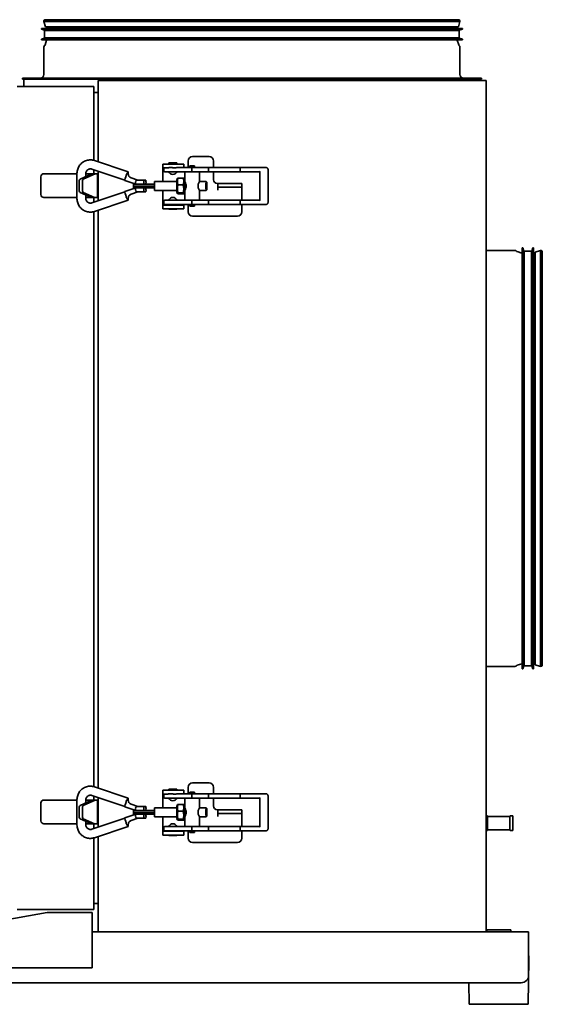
# Model space of a CAD drawing. Header units: millimetres. Extents: x 295 to 965, y 115 to 776.
# Tile 2 of 2: x 614 to 965, y 115 to 776. Entities that reach past the tile are written whole.
import ezdxf

# ---------------------------------------------------------------- set-up
doc = ezdxf.new("R2010")
doc.units = ezdxf.units.MM
doc.header["$LTSCALE"] = 3
doc.layers.add('Krawędzie widoczne(ISO)', color=7, linetype='Continuous', lineweight=35, true_color=0x262659)

msp = doc.modelspace()

# ---------------------------------------------------------------- linework, layer by layer
at = {"layer": 'Krawędzie widoczne(ISO)'}
for p, q in [((909.51, 774.5), (630.67, 774.5)), ((631.68, 770.83), (630.67, 774.5)), ((909.31, 775.43), (630.88, 775.43)), ((908.75, 775.64), (631.44, 775.64)), ((908.51, 770.83), (909.51, 774.5)), ((911.23, 769.81), (628.96, 769.81)), ((628.96, 769.31), (628.96, 769.81)), ((911.23, 769.31), (628.96, 769.31)), ((631.12, 768.63), (628.96, 769.31)), ((909.12, 768.45), (631.07, 768.45)), ((631.07, 763.45), (631.07, 768.45)), ((909.07, 768.63), (631.12, 768.63)), ((631.12, 768.45), (631.12, 768.63)), ((908.51, 770.83), (631.68, 770.83)), ((632.46, 769.81), (632.3, 770.83)), ((907.73, 769.81), (907.88, 770.83)), ((909.07, 768.63), (911.23, 769.31)), ((909.07, 768.45), (909.07, 768.63)), ((909.12, 763.45), (909.12, 768.45)), ((911.23, 769.31), (911.23, 769.81)), ((631.12, 763.27), (628.96, 762.58)), ((911.23, 762.58), (628.96, 762.58)), ((628.96, 762.08), (628.96, 762.58)), ((911.23, 762.08), (628.96, 762.08)), ((909.12, 763.45), (631.07, 763.45)), ((631.12, 763.27), (631.12, 763.45)), ((909.07, 763.27), (631.12, 763.27)), ((632.42, 761.83), (631.42, 758.68)), ((907.77, 761.83), (908.76, 758.68)), ((909.07, 763.27), (909.07, 763.45)), ((909.07, 763.27), (911.23, 762.58)), ((911.23, 762.08), (911.23, 762.58)), ((630.59, 738.86), (630.59, 757.26)), ((909.59, 738.86), (909.59, 757.26)), ((923.99, 736.46), (616.19, 736.46)), ((616.19, 735.86), (616.19, 736.46)), ((923.99, 735.86), (616.19, 735.86)), ((617.09, 730.86), (617.09, 735.86)), ((927.09, 734.86), (667.09, 734.86)), ((667.09, 680.3), (667.09, 734.86)), ((923.09, 734.86), (923.09, 735.86)), ((923.99, 735.86), (923.99, 736.46)), ((927.09, 734.86), (927.09, 163.86)), ((612.59, 730.86), (664.09, 730.86)), ((664.09, 681.3), (664.09, 730.86)), ((664.09, 726.86), (667.09, 726.86)), ((664.57, 681.15), (687.09, 673.57)), ((727.34, 676.61), (727.34, 680.86)), ((730.34, 683.86), (741.34, 683.86)), ((744.34, 680.86), (744.34, 676.61)), ((662.65, 675.46), (684.9, 667.98)), ((664.09, 672.36), (664.09, 674.98)), ((667.09, 654.26), (667.09, 673.97)), ((710.34, 678.86), (724.34, 678.86)), ((710.34, 678.86), (710.34, 676.36)), ((713.69, 676.36), (710.34, 676.36)), ((710.34, 676.36), (710.34, 673.86)), ((710.34, 673.86), (710.34, 667.11)), ((711.05, 676.11), (711.05, 674.11)), ((717.96, 673.61), (711.55, 673.61)), ((719.65, 679.61), (714.45, 679.61)), ((714.45, 679.41), (714.45, 679.61)), ((719.65, 679.41), (714.45, 679.41)), ((715.01, 678.86), (714.45, 679.41)), ((719.31, 676.36), (717.54, 676.36)), ((717.96, 673.61), (726.85, 673.61)), ((719.1, 678.86), (719.65, 679.41)), ((719.65, 679.41), (719.65, 679.61)), ((729.57, 676.61), (720.95, 676.61)), ((724.34, 676.61), (724.34, 678.86)), ((725.05, 667.11), (725.05, 673.61)), ((726.85, 673.61), (734.78, 673.61)), ((728.55, 677.61), (731.55, 677.61)), ((728.55, 676.61), (728.55, 677.61)), ((740.97, 676.61), (729.57, 676.61)), ((729.69, 676.11), (729.69, 674.11)), ((731.55, 676.61), (731.55, 677.61)), ((734.78, 673.61), (740.97, 673.61)), ((735.05, 667.11), (735.05, 673.61)), ((762.45, 676.61), (740.97, 676.61)), ((740.97, 673.61), (762.45, 673.61)), ((741.05, 676.11), (741.05, 674.11)), ((744.34, 673.61), (744.34, 668.36)), ((762.31, 676.11), (762.31, 674.11)), ((776.71, 676.61), (762.45, 676.61)), ((762.45, 673.61), (775.38, 673.61)), ((775.38, 673.68), (775.38, 654.55)), ((779.24, 676.61), (776.71, 676.61)), ((781.03, 674.61), (781.03, 653.61)), ((628.59, 670.36), (628.59, 658.36)), ((630.59, 672.36), (652.8, 672.36)), ((652.8, 672.61), (652.8, 655.61)), ((654.37, 660.79), (654.37, 667.74)), ((654.86, 668.69), (662.86, 672.36)), ((656.5, 667.74), (656.5, 660.79)), ((664.98, 672.36), (656.98, 668.69)), ((658.8, 672.61), (658.8, 670.5)), ((658.8, 672.36), (661.09, 672.36)), ((661.09, 672.36), (662.86, 672.36)), ((662.86, 672.36), (664.98, 672.36)), ((664.98, 672.36), (666.59, 672.36)), ((666.59, 672.36), (666.59, 656.36)), ((684.9, 667.98), (684.9, 667.98)), ((692.25, 665.37), (684.94, 667.89)), ((685.14, 669.06), (685.5, 670.19)), ((693.55, 668.11), (689.19, 669.55)), ((697.79, 668.11), (692.7, 668.11)), ((697.79, 668.11), (698.88, 668.11)), ((719.77, 667.11), (704.86, 667.11)), ((719.85, 668.51), (720.24, 669.19)), ((720.59, 669.44), (724, 669.44)), ((724.86, 668.51), (724.5, 669.13)), ((725.05, 667.11), (724.85, 667.11)), ((739.35, 667.11), (735.05, 667.11)), ((739.85, 666.61), (739.35, 667.11)), ((684.94, 660.34), (692.25, 662.86)), ((690.75, 664.06), (697.75, 664.06)), ((694.9, 665.36), (690.78, 665.36)), ((690.78, 662.86), (694.91, 662.86)), ((694.9, 665.36), (697.79, 665.36)), ((697.79, 662.86), (694.91, 662.86)), ((697.59, 666.81), (697.59, 666.66)), ((697.59, 661.56), (697.59, 661.41)), ((704.78, 664.06), (697.75, 664.06)), ((697.79, 665.36), (697.91, 665.36)), ((697.79, 662.86), (697.91, 662.86)), ((697.91, 665.36), (704.79, 665.36)), ((704.79, 662.86), (697.91, 662.86)), ((699.07, 666.66), (699.07, 666.81)), ((699.07, 661.41), (699.07, 661.56)), ((719.77, 661.11), (704.86, 661.11)), ((710.34, 661.11), (710.34, 653.86)), ((720.5, 664.86), (723.91, 664.86)), ((725.05, 661.11), (724.85, 661.11)), ((725.05, 654.61), (725.05, 661.12)), ((735.05, 654.61), (735.05, 661.11)), ((739.35, 661.11), (735.05, 661.11)), ((739.85, 661.61), (739.35, 661.11)), ((747.34, 665.86), (746.84, 665.86)), ((747.34, 665.84), (747.34, 665.86)), ((747.34, 665.84), (763.34, 665.84)), ((747.34, 663.36), (747.34, 665.84)), ((747.34, 663.36), (763.34, 663.36)), ((747.34, 663.36), (747.34, 661.36)), ((763.34, 663.36), (763.34, 665.84)), ((763.34, 661.36), (763.34, 663.36)), ((763.34, 661.36), (763.34, 654.61)), ((652.8, 656.36), (630.59, 656.36)), ((662.44, 656.36), (654.86, 659.84)), ((656.98, 659.84), (664.56, 656.36)), ((658.8, 658.03), (658.8, 655.61)), ((661.09, 656.36), (658.8, 656.36)), ((661.09, 656.36), (662.44, 656.36)), ((664.56, 656.36), (662.44, 656.36)), ((662.65, 652.76), (684.9, 660.25)), ((664.09, 653.25), (664.09, 656.36)), ((664.98, 656.36), (664.56, 656.36)), ((664.57, 647.08), (687.09, 654.65)), ((664.98, 656.36), (666.59, 656.36)), ((685.5, 658.03), (685.14, 659.17)), ((689.19, 658.68), (693.55, 660.11)), ((697.79, 660.11), (692.7, 660.11)), ((697.79, 660.11), (698.88, 660.11)), ((710.34, 653.86), (710.34, 651.36)), ((711.05, 654.11), (711.05, 652.11)), ((711.55, 654.61), (717.96, 654.61)), ((726.85, 654.61), (717.96, 654.61)), ((719.85, 659.72), (720.21, 659.1)), ((720.56, 659.53), (723.97, 659.53)), ((720.71, 658.78), (724.12, 658.78)), ((724.86, 659.72), (724.47, 659.04)), ((726.85, 654.61), (734.78, 654.61)), ((729.69, 654.11), (729.69, 652.11)), ((740.97, 654.61), (734.78, 654.61)), ((762.45, 654.61), (740.97, 654.61)), ((741.05, 654.11), (741.05, 652.11)), ((762.31, 654.11), (762.31, 652.11)), ((775.38, 654.61), (762.45, 654.61)), ((667.09, 260.3), (667.09, 647.93)), ((710.34, 651.36), (724.34, 651.36)), ((710.34, 651.36), (710.34, 648.86)), ((724.34, 648.86), (710.34, 648.86)), ((717.96, 651.61), (711.55, 651.61)), ((714.5, 648.86), (714.45, 648.81)), ((714.45, 648.81), (719.65, 648.81)), ((714.45, 648.81), (714.45, 648.61)), ((714.45, 648.61), (719.65, 648.61)), ((715.55, 651.61), (715.55, 651.36)), ((717.96, 651.61), (729.57, 651.61)), ((718.55, 651.61), (718.55, 651.36)), ((719.61, 648.86), (719.65, 648.81)), ((719.65, 648.81), (719.65, 648.61)), ((724.34, 651.36), (724.34, 651.61)), ((724.34, 648.86), (724.34, 651.36)), ((727.34, 646.86), (727.34, 651.61)), ((728.55, 651.61), (728.55, 650.61)), ((731.55, 650.61), (728.55, 650.61)), ((729.57, 651.61), (740.97, 651.61)), ((731.55, 651.61), (731.55, 650.61)), ((740.97, 651.61), (762.45, 651.61)), ((762.45, 651.61), (776.71, 651.61)), ((763.34, 651.61), (763.34, 646.86)), ((776.71, 651.61), (779.24, 651.61)), ((664.09, 261.3), (664.09, 646.93)), ((760.34, 643.86), (730.34, 643.86)), ((927.99, 620.92), (946.39, 620.92)), ((951.21, 340.29), (951.21, 622.56)), ((951.21, 622.56), (951.71, 622.56)), ((951.71, 340.29), (951.71, 622.56)), ((952.4, 620.4), (951.71, 622.56)), ((957.76, 620.4), (958.45, 622.56)), ((958.45, 340.29), (958.45, 622.56)), ((958.45, 622.56), (958.95, 622.56)), ((958.95, 340.29), (958.95, 622.56)), ((959.96, 619.84), (963.63, 620.84)), ((963.63, 342), (963.63, 620.84)), ((950.96, 619.1), (947.81, 620.1)), ((952.4, 342.45), (952.4, 620.4)), ((952.4, 620.4), (952.58, 620.4)), ((952.58, 342.4), (952.58, 620.45)), ((952.58, 620.45), (957.58, 620.45)), ((957.58, 342.4), (957.58, 620.45)), ((957.58, 620.4), (957.76, 620.4)), ((957.76, 342.45), (957.76, 620.4)), ((958.95, 619.06), (959.96, 619.22)), ((959.96, 343.01), (959.96, 619.84)), ((964.56, 342.21), (964.56, 620.64)), ((964.77, 342.77), (964.77, 620.08)), ((950.96, 343.75), (947.81, 342.75)), ((958.95, 343.79), (959.96, 343.63)), ((927.99, 341.92), (946.39, 341.92)), ((951.21, 340.29), (951.71, 340.29)), ((952.4, 342.45), (951.71, 340.29)), ((952.4, 342.45), (952.58, 342.45)), ((952.58, 342.4), (957.58, 342.4)), ((957.58, 342.45), (957.76, 342.45)), ((957.76, 342.45), (958.45, 340.29)), ((958.45, 340.29), (958.95, 340.29)), ((959.96, 343.01), (963.63, 342)), ((664.57, 261.15), (687.09, 253.57)), ((710.34, 258.86), (724.34, 258.86)), ((710.34, 258.86), (710.34, 256.36)), ((719.65, 259.61), (714.45, 259.61)), ((714.45, 259.41), (714.45, 259.61)), ((719.65, 259.41), (714.45, 259.41)), ((715.01, 258.86), (714.45, 259.41)), ((719.1, 258.86), (719.65, 259.41)), ((719.65, 259.41), (719.65, 259.61)), ((724.34, 256.61), (724.34, 258.86)), ((727.34, 256.61), (727.34, 260.86)), ((728.55, 257.61), (731.55, 257.61)), ((728.55, 256.61), (728.55, 257.61)), ((730.34, 263.86), (741.34, 263.86)), ((731.55, 256.61), (731.55, 257.61)), ((744.34, 260.86), (744.34, 256.61)), ((630.59, 252.36), (652.8, 252.36)), ((652.8, 252.61), (652.8, 235.61)), ((654.86, 248.69), (662.86, 252.36)), ((664.98, 252.36), (656.98, 248.69)), ((658.8, 252.61), (658.8, 250.5)), ((658.8, 252.36), (661.09, 252.36)), ((661.09, 252.36), (662.86, 252.36)), ((662.65, 255.46), (684.9, 247.98)), ((662.86, 252.36), (664.98, 252.36)), ((664.09, 252.36), (664.09, 254.98)), ((664.98, 252.36), (666.59, 252.36)), ((666.59, 252.36), (666.59, 236.36)), ((667.09, 234.26), (667.09, 253.97)), ((713.69, 256.36), (710.34, 256.36)), ((710.34, 256.36), (710.34, 253.86)), ((710.34, 253.86), (710.34, 247.11)), ((711.05, 256.11), (711.05, 254.11)), ((717.96, 253.61), (711.55, 253.61)), ((719.31, 256.36), (717.54, 256.36)), ((717.96, 253.61), (726.85, 253.61)), ((729.57, 256.61), (720.95, 256.61)), ((725.05, 247.11), (725.05, 253.61)), ((726.85, 253.61), (734.78, 253.61)), ((740.97, 256.61), (729.57, 256.61)), ((729.69, 256.11), (729.69, 254.11)), ((734.78, 253.61), (740.97, 253.61)), ((735.05, 247.11), (735.05, 253.61)), ((762.45, 256.61), (740.97, 256.61)), ((740.97, 253.61), (762.45, 253.61)), ((741.05, 256.11), (741.05, 254.11)), ((744.34, 253.61), (744.34, 248.36)), ((762.31, 256.11), (762.31, 254.11)), ((776.71, 256.61), (762.45, 256.61)), ((762.45, 253.61), (775.38, 253.61)), ((775.38, 253.68), (775.38, 234.55)), ((779.24, 256.61), (776.71, 256.61)), ((781.03, 254.61), (781.03, 233.61)), ((628.59, 250.36), (628.59, 238.36)), ((654.37, 240.79), (654.37, 247.74)), ((656.5, 247.74), (656.5, 240.79)), ((684.9, 247.98), (684.9, 247.98)), ((692.25, 245.37), (684.94, 247.89)), ((685.14, 249.06), (685.5, 250.19)), ((693.55, 248.11), (689.19, 249.55)), ((694.9, 245.36), (690.78, 245.36)), ((697.79, 248.11), (692.7, 248.11)), ((694.9, 245.36), (697.79, 245.36)), ((697.59, 246.81), (697.59, 246.66)), ((697.79, 248.11), (698.88, 248.11)), ((697.79, 245.36), (697.91, 245.36)), ((697.91, 245.36), (704.79, 245.36)), ((699.07, 246.66), (699.07, 246.81)), ((719.77, 247.11), (704.86, 247.11)), ((719.85, 248.51), (720.24, 249.19)), ((720.5, 244.86), (723.91, 244.86)), ((720.59, 249.44), (724, 249.44)), ((724.86, 248.51), (724.5, 249.13)), ((725.05, 247.11), (724.85, 247.11)), ((739.35, 247.11), (735.05, 247.11)), ((739.85, 246.61), (739.35, 247.11)), ((747.34, 245.86), (746.84, 245.86)), ((747.34, 245.84), (747.34, 245.86)), ((747.34, 245.84), (763.34, 245.84)), ((747.34, 243.36), (747.34, 245.84)), ((763.34, 243.36), (763.34, 245.84)), ((662.44, 236.36), (654.86, 239.84)), ((656.98, 239.84), (664.56, 236.36)), ((658.8, 238.03), (658.8, 235.61)), ((662.65, 232.76), (684.9, 240.25)), ((684.94, 240.34), (692.25, 242.86)), ((685.5, 238.03), (685.14, 239.17)), ((689.19, 238.68), (693.55, 240.11)), ((690.75, 244.06), (697.75, 244.06)), ((690.78, 242.86), (694.91, 242.86)), ((697.79, 240.11), (692.7, 240.11)), ((697.79, 242.86), (694.91, 242.86)), ((697.59, 241.56), (697.59, 241.41)), ((704.78, 244.06), (697.75, 244.06)), ((697.79, 242.86), (697.91, 242.86)), ((697.79, 240.11), (698.88, 240.11)), ((704.79, 242.86), (697.91, 242.86)), ((699.07, 241.41), (699.07, 241.56)), ((719.77, 241.11), (704.86, 241.11)), ((710.34, 241.11), (710.34, 233.86)), ((719.85, 239.72), (720.21, 239.1)), ((720.56, 239.53), (723.97, 239.53)), ((720.71, 238.78), (724.12, 238.78)), ((724.86, 239.72), (724.47, 239.04)), ((725.05, 241.11), (724.85, 241.11)), ((725.05, 234.61), (725.05, 241.12)), ((735.05, 234.61), (735.05, 241.11)), ((739.35, 241.11), (735.05, 241.11)), ((739.85, 241.61), (739.35, 241.11)), ((747.34, 243.36), (763.34, 243.36)), ((747.34, 243.36), (747.34, 241.36)), ((763.34, 241.36), (763.34, 243.36)), ((763.34, 241.36), (763.34, 234.61)), ((927.09, 241.86), (927.59, 241.86)), ((928.09, 241.36), (928.09, 232.36)), ((943.09, 241.36), (928.09, 241.36)), ((943.09, 241.36), (943.09, 232.36)), ((943.59, 241.86), (945.09, 241.86)), ((945.09, 231.86), (945.09, 241.86)), ((652.8, 236.36), (630.59, 236.36)), ((661.09, 236.36), (658.8, 236.36)), ((661.09, 236.36), (662.44, 236.36)), ((664.56, 236.36), (662.44, 236.36)), ((664.09, 233.25), (664.09, 236.36)), ((664.98, 236.36), (664.56, 236.36)), ((664.57, 227.08), (687.09, 234.65)), ((664.98, 236.36), (666.59, 236.36)), ((710.34, 233.86), (710.34, 231.36)), ((710.34, 231.36), (724.34, 231.36)), ((710.34, 231.36), (710.34, 228.86)), ((711.05, 234.11), (711.05, 232.11)), ((711.55, 234.61), (717.96, 234.61)), ((717.96, 231.61), (711.55, 231.61)), ((715.55, 231.61), (715.55, 231.36)), ((726.85, 234.61), (717.96, 234.61)), ((717.96, 231.61), (729.57, 231.61)), ((718.55, 231.61), (718.55, 231.36)), ((724.34, 231.36), (724.34, 231.61)), ((724.34, 228.86), (724.34, 231.36)), ((726.85, 234.61), (734.78, 234.61)), ((727.34, 226.86), (727.34, 231.61)), ((728.55, 231.61), (728.55, 230.61)), ((729.57, 231.61), (740.97, 231.61)), ((729.69, 234.11), (729.69, 232.11)), ((731.55, 231.61), (731.55, 230.61)), ((740.97, 234.61), (734.78, 234.61)), ((762.45, 234.61), (740.97, 234.61)), ((740.97, 231.61), (762.45, 231.61)), ((741.05, 234.11), (741.05, 232.11)), ((762.31, 234.11), (762.31, 232.11)), ((775.38, 234.61), (762.45, 234.61)), ((762.45, 231.61), (776.71, 231.61)), ((763.34, 231.61), (763.34, 226.86)), ((776.71, 231.61), (779.24, 231.61)), ((927.09, 231.86), (927.59, 231.86)), ((943.09, 232.36), (928.09, 232.36)), ((943.59, 231.86), (945.09, 231.86)), ((664.09, 178.86), (664.09, 226.93)), ((667.09, 163.86), (667.09, 227.93)), ((724.34, 228.86), (710.34, 228.86)), ((714.5, 228.86), (714.45, 228.81)), ((714.45, 228.81), (719.65, 228.81)), ((714.45, 228.81), (714.45, 228.61)), ((714.45, 228.61), (719.65, 228.61)), ((719.61, 228.86), (719.65, 228.81)), ((719.65, 228.81), (719.65, 228.61)), ((731.55, 230.61), (728.55, 230.61)), ((760.34, 223.86), (730.34, 223.86)), ((664.09, 178.86), (612.59, 178.86)), ((664.09, 182.86), (667.09, 182.86)), ((580.7, 167.66), (632.89, 176.86)), ((632.89, 176.86), (662.89, 176.86)), ((662.89, 176.86), (662.89, 172.86)), ((662.89, 139.86), (662.89, 172.86)), ((927.59, 165.36), (943.59, 165.36)), ((927.59, 165.36), (927.59, 163.86)), ((943.59, 165.36), (943.59, 163.86)), ((662.89, 163.86), (667.09, 163.86)), ((927.09, 163.86), (667.09, 163.86)), ((927.09, 163.86), (955.59, 163.86)), ((955.59, 157.86), (955.59, 163.86)), ((955.59, 157.86), (955.59, 134.86)), ((955.39, 115.36), (955.79, 145.36)), ((955.59, 147.86), (955.79, 147.86)), ((955.79, 145.36), (955.79, 147.86)), ((580.89, 139.86), (662.89, 139.86)), ((950.59, 129.86), (390.59, 129.86)), ((915.79, 115.36), (915.6, 129.86)), ((955.39, 115.36), (915.79, 115.36))]:
    msp.add_line(p, q, dxfattribs=at)
for centre, radius, start, end in [((631.73, 774.75), 1.08, 141.51914, 193.39013), ((631.44, 774.79), 0.845, 90, 131.40692), ((908.75, 774.79), 0.845, 48.59308, 90), ((908.46, 774.75), 1.08, 346.60987, 38.48086), ((631.61, 762.08), 0.845, 342.46299, 0), ((908.57, 762.08), 0.845, 180, 197.53701), ((631.79, 757.26), 1.2, 125.11908, 180), ((630.62, 758.93), 0.845, 305.11908, 342.46299), ((909.57, 758.93), 0.845, 197.53701, 234.88092), ((908.39, 757.26), 1.2, 0, 54.88092), ((628.19, 738.86), 2.4, 270, 0), ((911.99, 738.86), 2.4, 180, 270), ((730.34, 680.86), 3, 90, 180), ((741.34, 680.86), 3, 0, 90), ((711.55, 676.11), 0.5, 150.35726, 180), ((711.55, 674.11), 0.5, 180, 270), ((717.05, 674.59), 2.78, 200.60969, 339.39031), ((630.59, 670.36), 2, 90, 180), ((746.84, 668.36), 2.5, 180, 270), ((630.59, 658.36), 2, 180, 270), ((711.55, 654.11), 0.5, 90, 180), ((717.05, 653.64), 2.78, 20.60969, 159.39031), ((711.55, 652.11), 0.5, 180, 270), ((730.34, 646.86), 3, 180, 270), ((760.34, 646.86), 3, 270, 0), ((927.99, 623.32), 2.4, 247.97569, 270), ((946.39, 619.72), 1.2, 35.11908, 90), ((963.88, 619.79), 1.08, 51.51914, 103.39013), ((948.06, 620.9), 0.845, 215.11908, 252.46299), ((951.21, 619.91), 0.845, 252.46299, 270), ((963.93, 620.08), 0.845, 0, 41.40692), ((951.21, 342.94), 0.845, 90, 107.53701), ((927.99, 339.52), 2.4, 90, 112.02431), ((946.39, 343.12), 1.2, 270, 324.88092), ((948.06, 341.95), 0.845, 107.53701, 144.88092), ((963.88, 343.06), 1.08, 256.60987, 308.48086), ((963.93, 342.77), 0.845, 318.59308, 0), ((730.34, 260.86), 3, 90, 180), ((741.34, 260.86), 3, 0, 90), ((630.59, 250.36), 2, 90, 180), ((711.55, 256.11), 0.5, 150.35726, 180), ((711.55, 254.11), 0.5, 180, 270), ((717.05, 254.59), 2.78, 200.60969, 339.39031), ((746.84, 248.36), 2.5, 180, 270), ((630.59, 238.36), 2, 180, 270), ((927.59, 241.36), 0.5, 0, 90), ((943.59, 241.36), 0.5, 90, 180), ((711.55, 234.11), 0.5, 90, 180), ((711.55, 232.11), 0.5, 180, 270), ((717.05, 233.64), 2.78, 20.60969, 159.39031), ((927.59, 232.36), 0.5, 270, 0), ((943.59, 232.36), 0.5, 180, 270), ((730.34, 226.86), 3, 180, 270), ((760.34, 226.86), 3, 270, 0), ((950.59, 134.86), 5, 270, 0)]:
    msp.add_arc(centre, radius, start, end, dxfattribs=at)
for centre, major_axis, ratio, start_param, end_param in [((686.13, 670.73), (0.96, 2.84), 0.14016, 5.919155, 6.74143), ((729.57, 676.11), (0, 0.5), 0.243961, 4.712389, 6.283185), ((729.57, 674.11), (0, -0.5), 0.243961, 0, 1.570796), ((740.97, 676.11), (0, -0.5), 0.159926, 1.570796, 3.141593), ((740.97, 674.11), (0, 0.5), 0.159926, 3.141593, 4.712389), ((762.45, 676.11), (0, -0.5), 0.273561, 3.141593, 4.712389), ((762.45, 674.11), (0, 0.5), 0.273561, 1.570796, 3.141593), ((775.88, 674.11), (-0.483, -0.483), 0.270961, 4.976996, 6.018578), ((655.08, 667.74), (0, 1), 0.707107, 0.314159, 1.570796), ((657.2, 667.74), (0, 1), 0.707107, 0.314159, 1.570796), ((685.35, 669.12), (-0.41, -1.23), 0.14164, 4.808052, 6.282201), ((692.51, 666.81), (-0.22, -1.3), 0.289049, 3.189916, 4.760712), ((697.79, 666.81), (0, 1.3), 0.149451, 0, 1.570796), ((698.88, 666.81), (0, -1.3), 0.149451, 1.570796, 3.141593), ((704.86, 664.11), (0, 3), 0.026177, 0, 1.58103), ((719.86, 664.11), (0, -4.4), 0.026177, 3.186964, 6.237814), ((724.85, 664.11), (0, 4.4), 0.026177, 5.462634, 10.245329), ((724.85, 664.11), (0, 3), 0.026177, 0, 3.141593), ((739.35, 664.11), (0, 3), 0.026177, 6.256996, 9.450967), ((655.08, 660.79), (0, -1), 0.707107, 4.712389, 5.969026), ((657.2, 660.79), (0, -1), 0.707107, 4.712389, 5.969026), ((685.35, 659.11), (0.41, -1.23), 0.14164, 3.142577, 4.616726), ((690.78, 664.06), (0, 1.3), 0.026177, 0, 1.570796), ((690.78, 664.16), (0, -1.3), 0.026177, 4.789388, 6.283185), ((692.48, 666.66), (-0.22, -1.3), 0.289049, 4.760712, 6.283473), ((692.48, 661.56), (-0.22, 1.3), 0.289049, 6.282898, 7.805658), ((692.51, 661.41), (-0.22, 1.3), 0.289049, 1.522473, 3.093269), ((688.5, 666.66), (3.78, -1.3), 0.015802, 6.189172, 6.237208), ((688.5, 661.56), (3.78, 1.3), 0.015802, 0.045977, 0.094014), ((697.79, 666.66), (0, 1.3), 0.149451, 1.570796, 3.141593), ((697.79, 661.56), (0, 1.3), 0.149451, 0, 1.570796), ((697.79, 661.41), (0, 1.3), 0.149451, 1.570796, 3.141593), ((698.88, 666.66), (0, -1.3), 0.149451, 0, 1.570796), ((698.88, 661.56), (0, -1.3), 0.149451, 1.570796, 3.141593), ((698.88, 661.41), (0, -1.3), 0.149451, 0, 1.570796), ((704.86, 664.11), (0, -3), 0.026177, 4.731056, 6.283185), ((686.13, 657.5), (0.96, -2.84), 0.14016, 5.82494, 6.647216), ((729.57, 654.11), (0, 0.5), 0.243961, 4.712389, 6.283185), ((740.97, 654.11), (0, -0.5), 0.159926, 1.570796, 3.141593), ((762.45, 654.11), (0, -0.5), 0.273561, 3.141593, 4.712389), ((775.88, 654.11), (0.483, -0.483), 0.270961, 3.4062, 4.447782), ((729.57, 652.11), (0, -0.5), 0.243961, 0, 1.570796), ((740.97, 652.11), (0, 0.5), 0.159926, 3.141593, 4.712389), ((762.45, 652.11), (0, 0.5), 0.273561, 1.570796, 3.141593), ((686.13, 250.73), (0.96, 2.84), 0.14016, 5.919155, 6.74143), ((729.57, 256.11), (0, 0.5), 0.243961, 4.712389, 6.283185), ((729.57, 254.11), (0, -0.5), 0.243961, 0, 1.570796), ((740.97, 256.11), (0, -0.5), 0.159926, 1.570796, 3.141593), ((740.97, 254.11), (0, 0.5), 0.159926, 3.141593, 4.712389), ((762.45, 256.11), (0, -0.5), 0.273561, 3.141593, 4.712389), ((762.45, 254.11), (0, 0.5), 0.273561, 1.570796, 3.141593), ((775.88, 254.11), (-0.483, -0.483), 0.270961, 4.976996, 6.018578), ((655.08, 247.74), (0, 1), 0.707107, 0.314159, 1.570796), ((657.2, 247.74), (0, 1), 0.707107, 0.314159, 1.570796), ((685.35, 249.12), (-0.41, -1.23), 0.14164, 4.808052, 6.282201), ((690.78, 244.06), (0, 1.3), 0.026177, 0, 1.570796), ((692.48, 246.66), (-0.22, -1.3), 0.289049, 4.760712, 6.283473), ((692.51, 246.81), (-0.22, -1.3), 0.289049, 3.189916, 4.760712), ((688.5, 246.66), (3.78, -1.3), 0.015802, 6.189172, 6.237208), ((697.79, 246.81), (0, 1.3), 0.149451, 0, 1.570796), ((697.79, 246.66), (0, 1.3), 0.149451, 1.570796, 3.141593), ((698.88, 246.81), (0, -1.3), 0.149451, 1.570796, 3.141593), ((698.88, 246.66), (0, -1.3), 0.149451, 0, 1.570796), ((704.86, 244.11), (0, 3), 0.026177, 0, 1.58103), ((719.86, 244.11), (0, -4.4), 0.026177, 3.186964, 6.237814), ((724.85, 244.11), (0, 4.4), 0.026177, 5.462634, 10.245329), ((724.85, 244.11), (0, 3), 0.026177, 0, 3.141593), ((739.35, 244.11), (0, 3), 0.026177, 6.256996, 9.450967), ((655.08, 240.79), (0, -1), 0.707107, 4.712389, 5.969026), ((657.2, 240.79), (0, -1), 0.707107, 4.712389, 5.969026), ((685.35, 239.11), (0.41, -1.23), 0.14164, 3.142577, 4.616726), ((690.78, 244.16), (0, -1.3), 0.026177, 4.789388, 6.283185), ((692.48, 241.56), (-0.22, 1.3), 0.289049, 6.282898, 7.805658), ((692.51, 241.41), (-0.22, 1.3), 0.289049, 1.522473, 3.093269), ((688.5, 241.56), (3.78, 1.3), 0.015802, 0.045977, 0.094014), ((697.79, 241.56), (0, 1.3), 0.149451, 0, 1.570796), ((697.79, 241.41), (0, 1.3), 0.149451, 1.570796, 3.141593), ((698.88, 241.56), (0, -1.3), 0.149451, 1.570796, 3.141593), ((698.88, 241.41), (0, -1.3), 0.149451, 0, 1.570796), ((704.86, 244.11), (0, -3), 0.026177, 4.731056, 6.283185), ((686.13, 237.5), (0.96, -2.84), 0.14016, 5.82494, 6.647216), ((729.57, 234.11), (0, 0.5), 0.243961, 4.712389, 6.283185), ((729.57, 232.11), (0, -0.5), 0.243961, 0, 1.570796), ((740.97, 234.11), (0, -0.5), 0.159926, 1.570796, 3.141593), ((740.97, 232.11), (0, 0.5), 0.159926, 3.141593, 4.712389), ((762.45, 234.11), (0, -0.5), 0.273561, 3.141593, 4.712389), ((762.45, 232.11), (0, 0.5), 0.273561, 1.570796, 3.141593), ((775.88, 234.11), (0.483, -0.483), 0.270961, 3.4062, 4.447782)]:
    msp.add_ellipse(centre, major_axis=major_axis, ratio=ratio, start_param=start_param, end_param=end_param, dxfattribs=at)
for centre in [(739.85, 664.11), (739.85, 244.11)]:
    msp.add_ellipse(centre, major_axis=(0, -2.5), ratio=0.026177, dxfattribs=at)
for points, knots in [([(652.8, 672.61), (652.8, 673.58), (652.96, 674.54), (653.56, 676.36), (654.01, 677.23), (655.15, 678.77), (655.85, 679.45), (657.41, 680.55), (658.28, 680.97), (660.11, 681.51), (661.06, 681.64), (662.88, 681.58), (663.75, 681.43), (664.57, 681.15)], [4.712389, 4.712389, 4.712389, 4.712389, 5.034335, 5.034335, 5.355901, 5.355901, 5.676469, 5.676469, 5.995804, 5.995804, 6.31416, 6.31416, 6.604326, 6.604326, 6.604326, 6.604326]), ([(658.8, 672.61), (658.8, 672.93), (658.85, 673.24), (659.04, 673.84), (659.18, 674.12), (659.55, 674.63), (659.77, 674.86), (660.27, 675.23), (660.56, 675.38), (661.16, 675.57), (661.48, 675.62), (662.09, 675.61), (662.38, 675.56), (662.65, 675.46)], [4.712389, 4.712389, 4.712389, 4.712389, 5.022678, 5.022678, 5.334608, 5.334608, 5.651127, 5.651127, 5.97402, 5.97402, 6.302718, 6.302718, 6.604326, 6.604326, 6.604326, 6.604326]), ([(713.69, 676.36), (714.01, 676.4), (714.34, 676.41), (714.84, 676.43), (715, 676.43), (715.25, 676.44), (715.35, 676.44), (715.54, 676.44), (715.63, 676.44), (715.83, 676.44), (715.94, 676.44), (716.25, 676.43), (716.46, 676.43), (716.96, 676.4), (717.25, 676.39), (717.54, 676.36)], [0, 0, 0, 0, 0.111595, 0.111595, 0.1597864, 0.1597864, 0.1901539, 0.1901539, 0.2173884, 0.2173884, 0.2509966, 0.2509966, 0.311954, 0.311954, 0.3984788, 0.3984788, 0.3984788, 0.3984788]), ([(719.31, 676.36), (719.49, 676.4), (719.68, 676.44), (720.24, 676.55), (720.61, 676.61), (720.95, 676.61)], [0.0798051, 0.0798051, 0.0798051, 0.0798051, 0.1355094, 0.1355094, 0.252995, 0.252995, 0.252995, 0.252995]), ([(779.24, 676.61), (779.42, 676.61), (779.61, 676.58), (779.96, 676.45), (780.13, 676.36), (780.44, 676.12), (780.57, 675.97), (780.79, 675.64), (780.88, 675.45), (781, 675.07), (781.03, 674.87), (781.03, 674.65), (781.03, 674.63), (781.03, 674.61)], [6.283185, 6.283185, 6.283185, 6.283185, 6.581111, 6.581111, 6.884357, 6.884357, 7.198516, 7.198516, 7.512676, 7.512676, 7.826835, 7.826835, 7.853982, 7.853982, 7.853982, 7.853982]), ([(684.9, 667.98), (684.9, 667.98), (684.9, 667.98), (684.9, 667.99), (684.9, 668.01), (684.88, 668.04), (684.87, 668.06), (684.87, 668.07)], [0.01805211, 0.01805211, 0.01805211, 0.01805211, 0.02445655, 0.02445655, 0.05251203, 0.05251203, 0.06995354, 0.06995354, 0.06995354, 0.06995354]), ([(685.74, 670.87), (685.73, 670.87), (685.73, 670.84), (685.72, 670.82), (685.7, 670.76), (685.67, 670.69), (685.65, 670.62), (685.6, 670.48), (685.55, 670.34), (685.5, 670.19)], [0.29770804, 0.29770804, 0.29770804, 0.29770804, 0.30562878, 0.30562878, 0.30562878, 0.32308614, 0.32308614, 0.32308614, 0.35800085, 0.35800085, 0.35800085, 0.35800085]), ([(685.73, 671), (685.72, 671.03), (685.71, 671.07), (685.7, 671.15), (685.69, 671.19), (685.7, 671.38), (685.75, 671.52), (685.88, 671.83), (686, 672.03), (686.24, 672.4), (686.35, 672.55), (686.54, 672.83), (686.62, 672.96), (686.66, 673.06)], [0.0000044, 0.0000044, 0.0000044, 0.0000044, 0.0108789, 0.0108789, 0.0239947, 0.0239947, 0.0685591, 0.0685591, 0.1406937, 0.1406937, 0.2009413, 0.2009413, 0.2602428, 0.2602428, 0.2602428, 0.2602428]), ([(685.74, 670.87), (685.73, 670.87), (685.74, 670.88), (685.74, 670.89), (685.74, 670.91), (685.74, 670.95), (685.74, 670.96), (685.74, 670.98), (685.73, 670.99), (685.73, 671)], [0.07316091, 0.07316091, 0.07316091, 0.07316091, 0.07494039, 0.07494039, 0.08357812, 0.08357812, 0.08720192, 0.08720192, 0.09052023, 0.09052023, 0.09052023, 0.09052023]), ([(686.82, 673.34), (686.8, 673.31), (686.78, 673.29), (686.73, 673.2), (686.69, 673.14), (686.66, 673.06)], [-1.16734379, -1.16734379, -1.16734379, -1.16734379, -1.14769822, -1.14769822, -1.11020798, -1.11020798, -1.11020798, -1.11020798]), ([(687.16, 672.94), (687.1, 672.63), (687.09, 672.31), (687.18, 671.68), (687.27, 671.37), (687.55, 670.81), (687.73, 670.55), (688.17, 670.1), (688.43, 669.9), (688.87, 669.67), (689.03, 669.6), (689.19, 669.55)], [0, 0, 0, 0, 0.0942495, 0.0942495, 0.1889999, 0.1889999, 0.2817659, 0.2817659, 0.377922, 0.377922, 0.4295794, 0.4295794, 0.4295794, 0.4295794]), ([(687.17, 673.06), (687.17, 673.14), (687.17, 673.2), (687.17, 673.29), (687.17, 673.31), (687.17, 673.34)], [-1.4651699, -1.4651699, -1.4651699, -1.4651699, -1.42767966, -1.42767966, -1.40803409, -1.40803409, -1.40803409, -1.40803409]), ([(725.05, 667.11), (725.05, 667.09), (725.09, 667.02), (725.24, 666.72), (725.36, 666.49), (725.59, 665.97), (725.72, 665.64), (725.92, 664.91), (725.98, 664.5), (725.98, 664.11)], [1.4120143, 1.4120143, 1.4120143, 1.4120143, 1.5151964, 1.5151964, 1.6314016, 1.6314016, 1.7483615, 1.7483615, 1.8653214, 1.8653214, 1.8653214, 1.8653214]), ([(733.97, 664.11), (733.97, 664.5), (734.04, 664.91), (734.25, 665.64), (734.39, 665.97), (734.65, 666.49), (734.79, 666.72), (734.98, 667.03), (735.04, 667.11), (735.05, 667.11)], [0, 0, 0, 0, 0.1169599, 0.1169599, 0.2339198, 0.2339198, 0.3501251, 0.3501251, 0.4663304, 0.4663304, 0.4663304, 0.4663304]), ([(725.98, 664.11), (725.98, 663.72), (725.92, 663.32), (725.72, 662.58), (725.59, 662.25), (725.36, 661.73), (725.24, 661.5), (725.09, 661.21), (725.05, 661.13), (725.05, 661.12)], [0, 0, 0, 0, 0.1169599, 0.1169599, 0.2339198, 0.2339198, 0.3501251, 0.3501251, 0.4533071, 0.4533071, 0.4533071, 0.4533071]), ([(735.05, 661.11), (735.04, 661.11), (734.98, 661.19), (734.79, 661.5), (734.65, 661.73), (734.39, 662.25), (734.25, 662.58), (734.04, 663.32), (733.97, 663.72), (733.97, 664.11)], [1.3989911, 1.3989911, 1.3989911, 1.3989911, 1.5151964, 1.5151964, 1.6314016, 1.6314016, 1.7483615, 1.7483615, 1.8653214, 1.8653214, 1.8653214, 1.8653214]), ([(652.8, 655.61), (652.8, 654.65), (652.96, 653.69), (653.56, 651.86), (654.01, 651), (655.15, 649.46), (655.85, 648.78), (657.41, 647.68), (658.28, 647.26), (660.11, 646.71), (661.06, 646.59), (662.88, 646.65), (663.75, 646.8), (664.57, 647.08)], [1.570796, 1.570796, 1.570796, 1.570796, 1.892742, 1.892742, 2.214308, 2.214308, 2.534877, 2.534877, 2.854211, 2.854211, 3.172567, 3.172567, 3.462733, 3.462733, 3.462733, 3.462733]), ([(658.8, 655.61), (658.8, 655.3), (658.85, 654.99), (659.04, 654.39), (659.18, 654.11), (659.55, 653.6), (659.77, 653.37), (660.27, 652.99), (660.56, 652.85), (661.16, 652.65), (661.48, 652.61), (662.09, 652.62), (662.38, 652.67), (662.65, 652.76)], [1.570796, 1.570796, 1.570796, 1.570796, 1.881085, 1.881085, 2.193015, 2.193015, 2.509534, 2.509534, 2.832427, 2.832427, 3.161125, 3.161125, 3.462733, 3.462733, 3.462733, 3.462733]), ([(685.73, 657.23), (685.72, 657.19), (685.71, 657.14), (685.7, 657.04), (685.7, 656.98), (685.73, 656.78), (685.79, 656.62), (685.96, 656.28), (686.07, 656.09), (686.3, 655.74), (686.41, 655.59), (686.5, 655.45)], [-0.2511919, -0.2511919, -0.2511919, -0.2511919, -0.2322834, -0.2322834, -0.2062879, -0.2062879, -0.1417765, -0.1417765, -0.0654252, -0.0654252, -0.0000197, -0.0000197, -0.0000197, -0.0000197]), ([(685.73, 657.23), (685.74, 657.23), (685.74, 657.24), (685.74, 657.24), (685.74, 657.25), (685.74, 657.27), (685.75, 657.28), (685.75, 657.29), (685.75, 657.31), (685.75, 657.33), (685.74, 657.34), (685.74, 657.34), (685.74, 657.35)], [-0.01252097, -0.01252097, -0.01252097, -0.01252097, -0.01098665, -0.01098665, -0.01098665, -0.00729755, -0.00729755, -0.00729755, -0.00254088, -0.00254088, -0.00254088, 0.00054704, 0.00054704, 0.00054704, 0.00054704]), ([(686.5, 655.45), (686.53, 655.4), (686.56, 655.35), (686.62, 655.25), (686.64, 655.21), (686.66, 655.16)], [-0.04847833, -0.04847833, -0.04847833, -0.04847833, -0.02384867, -0.02384867, 0, 0, 0, 0]), ([(686.66, 655.16), (686.69, 655.09), (686.73, 655.03), (686.78, 654.94), (686.8, 654.91), (686.82, 654.89)], [-0.17748096, -0.17748096, -0.17748096, -0.17748096, -0.13999072, -0.13999072, -0.12034515, -0.12034515, -0.12034515, -0.12034515]), ([(689.19, 658.68), (688.89, 658.58), (688.6, 658.43), (688.09, 658.06), (687.86, 657.82), (687.47, 657.29), (687.32, 656.99), (687.14, 656.38), (687.1, 656.06), (687.11, 655.6), (687.13, 655.44), (687.16, 655.29)], [0, 0, 0, 0, 0.0944757, 0.0944757, 0.1910602, 0.1910602, 0.2903314, 0.2903314, 0.3830584, 0.3830584, 0.4295203, 0.4295203, 0.4295203, 0.4295203]), ([(687.17, 654.89), (687.17, 654.91), (687.17, 654.94), (687.17, 655.03), (687.17, 655.09), (687.17, 655.16)], [0.12034515, 0.12034515, 0.12034515, 0.12034515, 0.13999072, 0.13999072, 0.17748096, 0.17748096, 0.17748096, 0.17748096]), ([(781.03, 653.61), (781.03, 653.41), (781.01, 653.21), (780.9, 652.82), (780.82, 652.64), (780.6, 652.3), (780.47, 652.14), (780.17, 651.89), (780, 651.79), (779.64, 651.65), (779.45, 651.62), (779.25, 651.61), (779.25, 651.61), (779.24, 651.61)], [1.570796, 1.570796, 1.570796, 1.570796, 1.884956, 1.884956, 2.199115, 2.199115, 2.513274, 2.513274, 2.827433, 2.827433, 3.131232, 3.131232, 3.141593, 3.141593, 3.141593, 3.141593]), ([(652.8, 252.61), (652.8, 253.58), (652.96, 254.54), (653.56, 256.36), (654.01, 257.23), (655.15, 258.77), (655.85, 259.45), (657.41, 260.55), (658.28, 260.97), (660.11, 261.51), (661.06, 261.64), (662.88, 261.58), (663.75, 261.43), (664.57, 261.15)], [4.712389, 4.712389, 4.712389, 4.712389, 5.034335, 5.034335, 5.355901, 5.355901, 5.676469, 5.676469, 5.995804, 5.995804, 6.31416, 6.31416, 6.604326, 6.604326, 6.604326, 6.604326]), ([(658.8, 252.61), (658.8, 252.93), (658.85, 253.24), (659.04, 253.84), (659.18, 254.12), (659.55, 254.63), (659.77, 254.86), (660.27, 255.23), (660.56, 255.38), (661.16, 255.57), (661.48, 255.62), (662.09, 255.61), (662.38, 255.56), (662.65, 255.46)], [4.712389, 4.712389, 4.712389, 4.712389, 5.022678, 5.022678, 5.334608, 5.334608, 5.651127, 5.651127, 5.97402, 5.97402, 6.302718, 6.302718, 6.604326, 6.604326, 6.604326, 6.604326]), ([(685.73, 251), (685.72, 251.03), (685.71, 251.07), (685.7, 251.15), (685.69, 251.19), (685.7, 251.38), (685.75, 251.52), (685.88, 251.83), (686, 252.03), (686.24, 252.4), (686.35, 252.55), (686.54, 252.83), (686.62, 252.96), (686.66, 253.06)], [0.0000044, 0.0000044, 0.0000044, 0.0000044, 0.0108789, 0.0108789, 0.0239947, 0.0239947, 0.0685591, 0.0685591, 0.1406937, 0.1406937, 0.2009413, 0.2009413, 0.2602428, 0.2602428, 0.2602428, 0.2602428]), ([(685.74, 250.87), (685.73, 250.87), (685.74, 250.88), (685.74, 250.89), (685.74, 250.91), (685.74, 250.95), (685.74, 250.96), (685.74, 250.98), (685.73, 250.99), (685.73, 251)], [0.07316091, 0.07316091, 0.07316091, 0.07316091, 0.07494039, 0.07494039, 0.08357812, 0.08357812, 0.08720192, 0.08720192, 0.09052023, 0.09052023, 0.09052023, 0.09052023]), ([(686.82, 253.34), (686.8, 253.31), (686.78, 253.29), (686.73, 253.2), (686.69, 253.14), (686.66, 253.06)], [-1.16734379, -1.16734379, -1.16734379, -1.16734379, -1.14769822, -1.14769822, -1.11020798, -1.11020798, -1.11020798, -1.11020798]), ([(687.16, 252.94), (687.1, 252.63), (687.09, 252.31), (687.18, 251.68), (687.27, 251.37), (687.55, 250.81), (687.73, 250.55), (688.17, 250.1), (688.43, 249.9), (688.87, 249.67), (689.03, 249.6), (689.19, 249.55)], [0, 0, 0, 0, 0.0942495, 0.0942495, 0.1889999, 0.1889999, 0.2817659, 0.2817659, 0.377922, 0.377922, 0.4295794, 0.4295794, 0.4295794, 0.4295794]), ([(687.17, 253.06), (687.17, 253.14), (687.17, 253.2), (687.17, 253.29), (687.17, 253.31), (687.17, 253.34)], [-1.4651699, -1.4651699, -1.4651699, -1.4651699, -1.42767966, -1.42767966, -1.40803409, -1.40803409, -1.40803409, -1.40803409]), ([(713.69, 256.36), (714.01, 256.4), (714.34, 256.41), (714.84, 256.43), (715, 256.43), (715.25, 256.44), (715.35, 256.44), (715.54, 256.44), (715.63, 256.44), (715.83, 256.44), (715.94, 256.44), (716.25, 256.43), (716.46, 256.43), (716.96, 256.4), (717.25, 256.39), (717.54, 256.36)], [0, 0, 0, 0, 0.111595, 0.111595, 0.1597864, 0.1597864, 0.1901539, 0.1901539, 0.2173884, 0.2173884, 0.2509966, 0.2509966, 0.311954, 0.311954, 0.3984788, 0.3984788, 0.3984788, 0.3984788]), ([(719.31, 256.36), (719.49, 256.4), (719.68, 256.44), (720.24, 256.55), (720.61, 256.61), (720.95, 256.61)], [0.0798051, 0.0798051, 0.0798051, 0.0798051, 0.1355094, 0.1355094, 0.252995, 0.252995, 0.252995, 0.252995]), ([(779.24, 256.61), (779.42, 256.61), (779.61, 256.58), (779.96, 256.45), (780.13, 256.36), (780.44, 256.12), (780.57, 255.97), (780.79, 255.64), (780.88, 255.45), (781, 255.07), (781.03, 254.87), (781.03, 254.65), (781.03, 254.63), (781.03, 254.61)], [6.283185, 6.283185, 6.283185, 6.283185, 6.581111, 6.581111, 6.884357, 6.884357, 7.198516, 7.198516, 7.512676, 7.512676, 7.826835, 7.826835, 7.853982, 7.853982, 7.853982, 7.853982]), ([(684.9, 247.98), (684.9, 247.98), (684.9, 247.98), (684.9, 247.99), (684.9, 248.01), (684.88, 248.04), (684.87, 248.06), (684.87, 248.07)], [0.01805211, 0.01805211, 0.01805211, 0.01805211, 0.02445655, 0.02445655, 0.05251203, 0.05251203, 0.06995354, 0.06995354, 0.06995354, 0.06995354]), ([(685.74, 250.87), (685.73, 250.87), (685.73, 250.84), (685.72, 250.82), (685.7, 250.76), (685.67, 250.69), (685.65, 250.62), (685.6, 250.48), (685.55, 250.34), (685.5, 250.19)], [0.29770804, 0.29770804, 0.29770804, 0.29770804, 0.30562878, 0.30562878, 0.30562878, 0.32308614, 0.32308614, 0.32308614, 0.35800085, 0.35800085, 0.35800085, 0.35800085]), ([(725.05, 247.11), (725.05, 247.09), (725.09, 247.02), (725.24, 246.72), (725.36, 246.49), (725.59, 245.97), (725.72, 245.64), (725.92, 244.91), (725.98, 244.5), (725.98, 244.11)], [1.4120143, 1.4120143, 1.4120143, 1.4120143, 1.5151964, 1.5151964, 1.6314016, 1.6314016, 1.7483615, 1.7483615, 1.8653214, 1.8653214, 1.8653214, 1.8653214]), ([(733.97, 244.11), (733.97, 244.5), (734.04, 244.91), (734.25, 245.64), (734.39, 245.97), (734.65, 246.49), (734.79, 246.72), (734.98, 247.03), (735.04, 247.11), (735.05, 247.11)], [0, 0, 0, 0, 0.1169599, 0.1169599, 0.2339198, 0.2339198, 0.3501251, 0.3501251, 0.4663304, 0.4663304, 0.4663304, 0.4663304]), ([(689.19, 238.68), (688.89, 238.58), (688.6, 238.43), (688.09, 238.06), (687.86, 237.82), (687.47, 237.29), (687.32, 236.99), (687.14, 236.38), (687.1, 236.06), (687.11, 235.6), (687.13, 235.44), (687.16, 235.29)], [0, 0, 0, 0, 0.0944757, 0.0944757, 0.1910602, 0.1910602, 0.2903314, 0.2903314, 0.3830584, 0.3830584, 0.4295203, 0.4295203, 0.4295203, 0.4295203]), ([(725.98, 244.11), (725.98, 243.72), (725.92, 243.32), (725.72, 242.58), (725.59, 242.25), (725.36, 241.73), (725.24, 241.5), (725.09, 241.21), (725.05, 241.13), (725.05, 241.12)], [0, 0, 0, 0, 0.1169599, 0.1169599, 0.2339198, 0.2339198, 0.3501251, 0.3501251, 0.4533071, 0.4533071, 0.4533071, 0.4533071]), ([(735.05, 241.11), (735.04, 241.11), (734.98, 241.19), (734.79, 241.5), (734.65, 241.73), (734.39, 242.25), (734.25, 242.58), (734.04, 243.32), (733.97, 243.72), (733.97, 244.11)], [1.3989911, 1.3989911, 1.3989911, 1.3989911, 1.5151964, 1.5151964, 1.6314016, 1.6314016, 1.7483615, 1.7483615, 1.8653214, 1.8653214, 1.8653214, 1.8653214]), ([(652.8, 235.61), (652.8, 234.65), (652.96, 233.69), (653.56, 231.86), (654.01, 231), (655.15, 229.46), (655.85, 228.78), (657.41, 227.68), (658.28, 227.26), (660.11, 226.71), (661.06, 226.59), (662.88, 226.65), (663.75, 226.8), (664.57, 227.08)], [1.570796, 1.570796, 1.570796, 1.570796, 1.892742, 1.892742, 2.214308, 2.214308, 2.534877, 2.534877, 2.854211, 2.854211, 3.172567, 3.172567, 3.462733, 3.462733, 3.462733, 3.462733]), ([(658.8, 235.61), (658.8, 235.3), (658.85, 234.99), (659.04, 234.39), (659.18, 234.11), (659.55, 233.6), (659.77, 233.37), (660.27, 232.99), (660.56, 232.85), (661.16, 232.65), (661.48, 232.61), (662.09, 232.62), (662.38, 232.67), (662.65, 232.76)], [1.570796, 1.570796, 1.570796, 1.570796, 1.881085, 1.881085, 2.193015, 2.193015, 2.509534, 2.509534, 2.832427, 2.832427, 3.161125, 3.161125, 3.462733, 3.462733, 3.462733, 3.462733]), ([(685.73, 237.23), (685.72, 237.19), (685.71, 237.14), (685.7, 237.04), (685.7, 236.98), (685.73, 236.78), (685.79, 236.62), (685.96, 236.28), (686.07, 236.09), (686.3, 235.74), (686.41, 235.59), (686.5, 235.45)], [-0.2511919, -0.2511919, -0.2511919, -0.2511919, -0.2322834, -0.2322834, -0.2062879, -0.2062879, -0.1417765, -0.1417765, -0.0654252, -0.0654252, -0.0000197, -0.0000197, -0.0000197, -0.0000197]), ([(685.73, 237.23), (685.74, 237.23), (685.74, 237.24), (685.74, 237.24), (685.74, 237.25), (685.74, 237.27), (685.75, 237.28), (685.75, 237.29), (685.75, 237.31), (685.75, 237.33), (685.74, 237.34), (685.74, 237.34), (685.74, 237.35)], [-0.01252097, -0.01252097, -0.01252097, -0.01252097, -0.01098665, -0.01098665, -0.01098665, -0.00729755, -0.00729755, -0.00729755, -0.00254088, -0.00254088, -0.00254088, 0.00054704, 0.00054704, 0.00054704, 0.00054704]), ([(686.5, 235.45), (686.53, 235.4), (686.56, 235.35), (686.62, 235.25), (686.64, 235.21), (686.66, 235.16)], [-0.04847833, -0.04847833, -0.04847833, -0.04847833, -0.02384867, -0.02384867, 0, 0, 0, 0]), ([(686.66, 235.16), (686.69, 235.09), (686.73, 235.03), (686.78, 234.94), (686.8, 234.91), (686.82, 234.89)], [-0.17748096, -0.17748096, -0.17748096, -0.17748096, -0.13999072, -0.13999072, -0.12034515, -0.12034515, -0.12034515, -0.12034515]), ([(687.17, 234.89), (687.17, 234.91), (687.17, 234.94), (687.17, 235.03), (687.17, 235.09), (687.17, 235.16)], [0.12034515, 0.12034515, 0.12034515, 0.12034515, 0.13999072, 0.13999072, 0.17748096, 0.17748096, 0.17748096, 0.17748096]), ([(781.03, 233.61), (781.03, 233.41), (781.01, 233.21), (780.9, 232.82), (780.82, 232.64), (780.6, 232.3), (780.47, 232.14), (780.17, 231.89), (780, 231.79), (779.64, 231.65), (779.45, 231.62), (779.25, 231.61), (779.25, 231.61), (779.24, 231.61)], [1.570796, 1.570796, 1.570796, 1.570796, 1.884956, 1.884956, 2.199115, 2.199115, 2.513274, 2.513274, 2.827433, 2.827433, 3.131232, 3.131232, 3.141593, 3.141593, 3.141593, 3.141593])]:
    msp.add_open_spline(points, degree=3, knots=knots, dxfattribs=at)
for points in [[(687.16, 672.94), (687.16, 672.98), (687.17, 673.02), (687.17, 673.06)], [(704.78, 664.06), (704.78, 664.07), (704.78, 664.08), (704.78, 664.08)], [(704.78, 664.06), (704.78, 664.06), (704.78, 664.06), (704.78, 664.06)], [(684.87, 660.16), (684.89, 660.19), (684.9, 660.23), (684.9, 660.24)], [(685.5, 658.03), (685.58, 657.79), (685.66, 657.55), (685.74, 657.35)], [(687.16, 655.29), (687.16, 655.25), (687.17, 655.2), (687.17, 655.16)], [(687.16, 252.94), (687.16, 252.98), (687.17, 253.02), (687.17, 253.06)], [(684.87, 240.16), (684.89, 240.19), (684.9, 240.23), (684.9, 240.24)], [(685.5, 238.03), (685.58, 237.79), (685.66, 237.55), (685.74, 237.35)], [(704.78, 244.06), (704.78, 244.07), (704.78, 244.08), (704.78, 244.08)], [(704.78, 244.06), (704.78, 244.06), (704.78, 244.06), (704.78, 244.06)], [(687.16, 235.29), (687.16, 235.25), (687.17, 235.2), (687.17, 235.16)]]:
    msp.add_open_spline(points, degree=3, dxfattribs=at)
for points, weights in [([(720.59, 669.44), (719.71, 667.15), (720.5, 664.86)], [1, 1.15470053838, 1]), ([(720.24, 669.19), (720.31, 669.31), (720.59, 669.44)], [1.06907129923, 1.05204452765, 1]), ([(723.91, 664.86), (724.79, 667.15), (724, 669.44)], [1, 1.15470053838, 1]), ([(724, 669.44), (724.42, 669.27), (724.5, 669.13)], [1, 1.06519933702, 1.07544148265]), ([(720.5, 664.86), (719.7, 662.19), (720.56, 659.53)], [1, 1.15470053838, 1]), ([(723.97, 659.53), (724.77, 662.19), (723.91, 664.86)], [1, 1.15470053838, 1]), ([(720.56, 659.53), (719.8, 659.16), (720.71, 658.78)], [1, 1.15470053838, 1]), ([(724.12, 658.78), (724.88, 659.16), (723.97, 659.53)], [1, 1.15470053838, 1]), ([(720.5, 244.86), (719.7, 242.19), (720.56, 239.53)], [1, 1.15470053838, 1]), ([(720.59, 249.44), (719.71, 247.15), (720.5, 244.86)], [1, 1.15470053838, 1]), ([(720.24, 249.19), (720.31, 249.31), (720.59, 249.44)], [1.06907129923, 1.05204452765, 1]), ([(723.91, 244.86), (724.79, 247.15), (724, 249.44)], [1, 1.15470053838, 1]), ([(723.97, 239.53), (724.77, 242.19), (723.91, 244.86)], [1, 1.15470053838, 1]), ([(724, 249.44), (724.42, 249.27), (724.5, 249.13)], [1, 1.06519933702, 1.07544148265]), ([(720.56, 239.53), (719.8, 239.16), (720.71, 238.78)], [1, 1.15470053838, 1]), ([(724.12, 238.78), (724.88, 239.16), (723.97, 239.53)], [1, 1.15470053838, 1])]:
    msp.add_rational_spline(points, weights, degree=2, dxfattribs=at)

doc.saveas('drawing.dxf')
